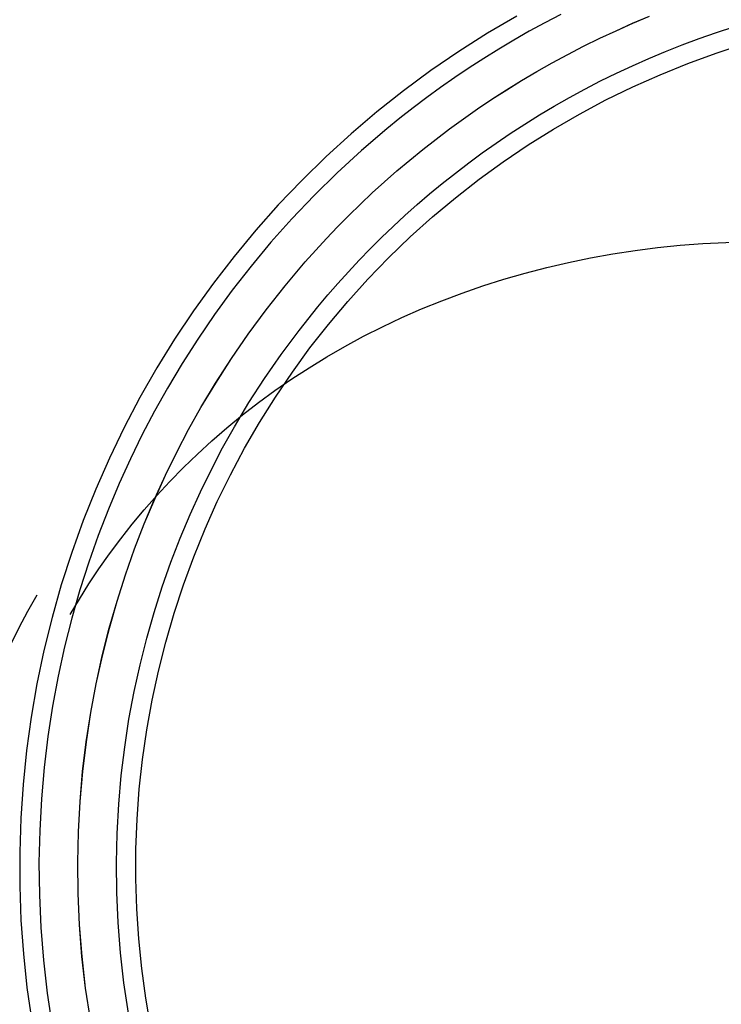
# Model space of a CAD drawing. Header units: millimetres. Extents: x -325 to 325, y -295 to 295.
# Tile 4 of 256: x -213 to -141, y -208 to -106. Entities that reach past the tile are written whole.
import ezdxf

# ---------------------------------------------------------------- set-up
doc = ezdxf.new("R2010")
doc.units = ezdxf.units.MM
doc.layers.add('Default', color=18, linetype='Continuous', true_color=0x000000)

msp = doc.modelspace()

# ---------------------------------------------------------------- linework, layer by layer
at = {"layer": 'Default', "extrusion": (-0.25, -0.433013, 0.866025)}
for points in [[(100, -100.68), (99.94, -97.23), (99.76, -93.79), (99.46, -90.35), (99.04, -86.92), (98.51, -83.51), (97.86, -80.12), (97.09, -76.75), (96.21, -73.42), (95.21, -70.11), (94.1, -66.84), (92.87, -63.62), (91.54, -60.43), (90.09, -57.3), (88.54, -54.21), (86.88, -51.18), (85.12, -48.21), (83.26, -45.31), (81.3, -42.47), (79.24, -39.69), (77.09, -36.99), (74.85, -34.37), (72.51, -31.83), (70.09, -29.37), (67.59, -26.99), (65.01, -24.7), (62.34, -22.5), (59.61, -20.4), (56.8, -18.39), (53.93, -16.47), (50.99, -14.66), (47.99, -12.95), (44.93, -11.35), (41.82, -9.85), (38.66, -8.46), (35.46, -7.18), (32.21, -6.01), (28.92, -4.96), (25.6, -4.02), (22.25, -3.19), (18.87, -2.48), (15.47, -1.89), (12.05, -1.41), (8.62, -1.06), (5.17, -0.82), (1.72, -0.7), (-1.73, -0.7), (-5.18, -0.82), (-8.62, -1.06), (-12.06, -1.41), (-15.48, -1.89), (-18.88, -2.48), (-22.26, -3.19), (-25.61, -4.02), (-28.93, -4.96), (-32.22, -6.01), (-35.47, -7.18), (-38.67, -8.46), (-41.83, -9.85), (-44.94, -11.35), (-48, -12.95), (-51, -14.66), (-53.94, -16.47), (-56.81, -18.39), (-59.62, -20.4), (-62.35, -22.5), (-65.02, -24.7), (-67.6, -26.99), (-70.1, -29.37), (-72.52, -31.83), (-74.86, -34.37), (-77.1, -36.99), (-79.25, -39.69), (-81.31, -42.47), (-83.27, -45.31), (-85.13, -48.21), (-86.89, -51.18), (-88.55, -54.21), (-90.1, -57.3), (-91.55, -60.43), (-92.88, -63.62), (-94.1, -66.84), (-95.22, -70.11), (-96.21, -73.42), (-97.1, -76.75), (-97.87, -80.12), (-98.52, -83.51), (-99.05, -86.92), (-99.47, -90.35), (-99.77, -93.79), (-99.95, -97.23), (-100, -100.68)], [(-96, -100.68), (-95.95, -97.37), (-95.78, -94.06), (-95.49, -90.76), (-95.09, -87.47), (-94.58, -84.2), (-93.95, -80.94), (-93.22, -77.71), (-92.37, -74.51), (-91.41, -71.33), (-90.34, -68.2), (-89.17, -65.1), (-87.88, -62.04), (-86.5, -59.03), (-85.01, -56.07), (-83.42, -53.16), (-81.73, -50.31), (-79.94, -47.52), (-78.06, -44.79), (-76.08, -42.13), (-74.02, -39.54), (-71.86, -37.02), (-69.62, -34.58), (-67.3, -32.22), (-64.9, -29.94), (-62.41, -27.74), (-59.86, -25.63), (-57.23, -23.61), (-54.54, -21.68), (-51.78, -19.84), (-48.96, -18.1), (-46.08, -16.46), (-43.14, -14.92), (-40.16, -13.49), (-37.12, -12.15), (-34.05, -10.92), (-30.93, -9.8), (-27.77, -8.79), (-24.58, -7.88), (-21.37, -7.09), (-18.12, -6.41), (-14.86, -5.84), (-11.58, -5.38), (-8.28, -5.04), (-4.97, -4.81), (-1.66, -4.7), (1.65, -4.7), (4.96, -4.81), (8.27, -5.04), (11.57, -5.38), (14.85, -5.84), (18.11, -6.41), (21.36, -7.09), (24.58, -7.88), (27.76, -8.79), (30.92, -9.8), (34.04, -10.92), (37.12, -12.15), (40.15, -13.49), (43.13, -14.92), (46.07, -16.46), (48.95, -18.1), (51.77, -19.84), (54.53, -21.68), (57.22, -23.61), (59.85, -25.63), (62.41, -27.74), (64.89, -29.94), (67.29, -32.22), (69.61, -34.58), (71.85, -37.02), (74.01, -39.54), (76.07, -42.13), (78.05, -44.79), (79.93, -47.52), (81.72, -50.31), (83.41, -53.16), (85, -56.07), (86.49, -59.03), (87.87, -62.04), (89.16, -65.1), (90.33, -68.2), (91.4, -71.33), (92.36, -74.51), (93.21, -77.71), (93.94, -80.94), (94.57, -84.2), (95.08, -87.47), (95.48, -90.76), (95.77, -94.06), (95.94, -97.37), (96, -100.68)], [(53.58, -95.91), (53.71, -97.76), (53.78, -99.62), (53.79, -101.48), (53.73, -103.33), (53.61, -105.18), (53.42, -107.03), (53.17, -108.87), (52.85, -110.7), (52.48, -112.52), (52.04, -114.33), (51.53, -116.11), (50.97, -117.88), (50.35, -119.63), (49.66, -121.36), (48.92, -123.06), (48.12, -124.74), (47.26, -126.38), (46.34, -128), (45.37, -129.58), (44.35, -131.13), (43.27, -132.64), (42.14, -134.12), (40.96, -135.55), (39.73, -136.95), (38.46, -138.3), (37.14, -139.6), (35.77, -140.86), (34.36, -142.07), (32.92, -143.23), (31.43, -144.35), (29.9, -145.4), (28.34, -146.41), (26.75, -147.36), (25.12, -148.26), (23.46, -149.1), (21.78, -149.88), (20.07, -150.6), (18.33, -151.26), (16.57, -151.86), (14.8, -152.41), (13, -152.89), (11.19, -153.3), (9.37, -153.66), (7.54, -153.95), (5.69, -154.18), (3.84, -154.34), (1.99, -154.45), (0.13, -154.48), (-1.72, -154.46), (-3.58, -154.36), (-5.43, -154.21), (-7.27, -153.99), (-9.11, -153.71), (-10.93, -153.36), (-12.75, -152.95), (-14.54, -152.48), (-16.32, -151.95), (-18.08, -151.35), (-19.82, -150.7), (-21.53, -149.99), (-23.22, -149.21), (-24.88, -148.38), (-26.52, -147.5), (-28.12, -146.55), (-29.68, -145.56), (-31.21, -144.5), (-32.71, -143.4), (-34.16, -142.25), (-35.58, -141.04), (-36.95, -139.79), (-38.28, -138.49), (-39.56, -137.15), (-40.79, -135.76), (-41.98, -134.33), (-43.12, -132.87), (-44.2, -131.36), (-45.23, -129.81), (-46.21, -128.24), (-47.14, -126.62), (-48, -124.98), (-48.81, -123.31), (-49.57, -121.61), (-50.26, -119.89), (-50.89, -118.14), (-51.46, -116.38), (-51.97, -114.59), (-52.42, -112.79), (-52.81, -110.97), (-53.13, -109.14), (-53.39, -107.3), (-53.59, -105.46)], [(-53.32, -105.43), (-53.17, -106.89), (-52.98, -108.36), (-52.74, -109.84), (-52.46, -111.34), (-52.13, -112.86), (-51.75, -114.38), (-51.32, -115.92), (-50.83, -117.46), (-50.3, -119.01), (-49.71, -120.55), (-49.06, -122.1), (-48.35, -123.65), (-47.59, -125.19), (-46.77, -126.72), (-45.89, -128.24), (-44.95, -129.75), (-43.95, -131.24), (-42.9, -132.7), (-41.78, -134.14), (-40.61, -135.56), (-39.38, -136.94), (-38.09, -138.29), (-37.43, -138.95), (-36.75, -139.6), (-36.06, -140.24), (-35.36, -140.87), (-34.64, -141.49), (-33.91, -142.1), (-33.17, -142.7), (-32.42, -143.28), (-31.65, -143.85), (-30.87, -144.41), (-30.08, -144.96), (-29.29, -145.49), (-28.48, -146.01), (-27.66, -146.51), (-26.83, -147), (-25.99, -147.48), (-25.14, -147.94), (-24.28, -148.39), (-23.42, -148.82), (-22.55, -149.23), (-21.67, -149.63), (-20.78, -150.01), (-19.89, -150.38), (-18.99, -150.73), (-18.09, -151.06), (-17.18, -151.38), (-16.26, -151.68), (-15.34, -151.96), (-14.42, -152.23), (-13.5, -152.48), (-12.57, -152.71), (-11.64, -152.93), (-10.7, -153.13), (-9.77, -153.31), (-8.84, -153.48), (-7.9, -153.62), (-6.96, -153.76), (-6.03, -153.87), (-5.09, -153.97), (-4.16, -154.05), (-2.3, -154.16), (-0.45, -154.21), (1.39, -154.19), (3.21, -154.11), (5.01, -153.97), (6.79, -153.78), (8.55, -153.52), (10.28, -153.21), (11.98, -152.85), (13.65, -152.44), (15.28, -151.98), (16.88, -151.48), (18.45, -150.93), (19.97, -150.34), (21.46, -149.72), (22.92, -149.05), (24.33, -148.36), (25.7, -147.64), (27.03, -146.88), (28.31, -146.11), (29.56, -145.3), (30.77, -144.48), (31.95, -143.63), (33.13, -142.72), (34.29, -141.78), (35.45, -140.78), (36.6, -139.74), (37.73, -138.65), (38.84, -137.5), (39.94, -136.32), (41.01, -135.08), (42.05, -133.79), (43.07, -132.46), (44.06, -131.07), (45.01, -129.64), (45.93, -128.17), (46.8, -126.64), (47.64, -125.08), (48.43, -123.47), (49.17, -121.82), (49.86, -120.14), (50.5, -118.41), (51.08, -116.65), (51.61, -114.87), (51.85, -113.96), (52.07, -113.05), (52.28, -112.13), (52.48, -111.2), (52.65, -110.27), (52.82, -109.34), (52.96, -108.4), (53.09, -107.45), (53.2, -106.5), (53.3, -105.55), (53.38, -104.6), (53.44, -103.64), (53.48, -102.68), (53.51, -101.72), (53.52, -100.75), (53.51, -99.79), (53.49, -98.82), (53.45, -97.86), (53.39, -96.9), (53.31, -95.93)], [(-53.05, -105.41), (-52.85, -107.24), (-52.6, -109.06), (-52.27, -110.87), (-51.89, -112.67), (-51.45, -114.45), (-50.94, -116.22), (-50.38, -117.97), (-49.75, -119.69), (-49.06, -121.4), (-48.32, -123.08), (-47.52, -124.74), (-46.66, -126.36), (-45.74, -127.96), (-44.78, -129.52), (-43.75, -131.05), (-42.68, -132.54), (-41.55, -133.99), (-40.38, -135.41), (-39.16, -136.78), (-37.89, -138.11), (-36.57, -139.4), (-35.22, -140.63), (-33.82, -141.83), (-32.38, -142.97), (-30.9, -144.06), (-29.38, -145.1), (-27.83, -146.09), (-26.25, -147.02), (-24.63, -147.9), (-22.99, -148.72), (-21.32, -149.49), (-19.62, -150.19), (-17.9, -150.84), (-16.16, -151.43), (-14.4, -151.96), (-12.62, -152.42), (-10.82, -152.83), (-9.02, -153.17), (-7.2, -153.45), (-5.38, -153.67), (-3.54, -153.82), (-1.71, -153.91), (0.13, -153.94), (1.97, -153.9), (3.8, -153.8), (5.64, -153.64), (7.46, -153.41), (9.28, -153.12), (11.08, -152.77), (12.87, -152.36), (14.65, -151.88), (16.41, -151.35), (18.14, -150.75), (19.86, -150.09), (21.56, -149.38), (23.22, -148.6), (24.86, -147.77), (26.47, -146.89), (28.05, -145.95), (29.6, -144.95), (31.11, -143.9), (32.58, -142.8), (34.02, -141.65), (35.41, -140.45), (36.76, -139.21), (38.07, -137.92), (39.33, -136.58), (40.55, -135.2), (41.71, -133.78), (42.83, -132.32), (43.9, -130.82), (44.91, -129.29), (45.87, -127.72), (46.78, -126.12), (47.63, -124.49), (48.42, -122.83), (49.16, -121.15), (49.84, -119.44), (50.45, -117.71), (51.01, -115.96), (51.51, -114.19), (51.94, -112.4), (52.32, -110.6), (52.63, -108.79), (52.88, -106.97), (53.06, -105.14), (53.18, -103.31), (53.24, -101.47), (53.24, -99.63), (53.17, -97.79), (53.04, -95.96)], [(-100, -100.68), (-99.95, -104.14), (-99.77, -107.58), (-99.47, -111.02), (-99.05, -114.45), (-98.52, -117.86), (-97.87, -121.25), (-97.1, -124.62), (-96.21, -127.95), (-95.22, -131.26), (-94.1, -134.53), (-92.88, -137.75), (-91.55, -140.94), (-90.1, -144.07), (-88.55, -147.16), (-86.89, -150.18), (-85.13, -153.15), (-83.27, -156.06), (-81.31, -158.9), (-79.25, -161.67), (-77.1, -164.37), (-74.86, -167), (-72.52, -169.54), (-70.1, -172), (-67.6, -174.38), (-65.02, -176.67), (-62.35, -178.87), (-59.62, -180.97), (-56.81, -182.98), (-53.94, -184.89), (-51, -186.71), (-48, -188.41), (-44.94, -190.02), (-41.83, -191.52), (-38.67, -192.91), (-35.47, -194.19), (-32.22, -195.35), (-28.93, -196.41), (-25.61, -197.35), (-22.26, -198.18), (-18.88, -198.89), (-15.48, -199.48), (-12.06, -199.96), (-8.62, -200.31), (-5.18, -200.55), (-1.73, -200.67), (1.72, -200.67), (5.17, -200.55), (8.62, -200.31), (12.05, -199.96), (15.47, -199.48), (18.87, -198.89), (22.25, -198.18), (25.6, -197.35), (28.92, -196.41), (32.21, -195.35), (35.46, -194.19), (38.66, -192.91), (41.82, -191.52), (44.93, -190.02), (47.99, -188.41), (50.99, -186.71), (53.93, -184.89), (56.8, -182.98), (59.61, -180.97), (62.34, -178.87), (65.01, -176.67), (67.59, -174.38), (70.09, -172), (72.51, -169.54), (74.85, -167), (77.09, -164.37), (79.24, -161.67), (81.3, -158.9), (83.26, -156.06), (85.12, -153.15), (86.88, -150.18), (88.54, -147.16), (90.09, -144.07), (91.54, -140.94), (92.87, -137.75), (94.1, -134.53), (95.21, -131.26), (96.21, -127.95), (97.09, -124.62), (97.86, -121.25), (98.51, -117.86), (99.04, -114.45), (99.46, -111.02), (99.76, -107.58), (99.94, -104.14), (100, -100.68)], [(96, -100.68), (95.94, -104), (95.77, -107.31), (95.48, -110.61), (95.08, -113.9), (94.57, -117.17), (93.94, -120.43), (93.21, -123.66), (92.36, -126.86), (91.4, -130.03), (90.33, -133.17), (89.16, -136.27), (87.87, -139.33), (86.49, -142.34), (85, -145.3), (83.41, -148.2), (81.72, -151.06), (79.93, -153.85), (78.05, -156.57), (76.07, -159.23), (74.01, -161.83), (71.85, -164.34), (69.61, -166.79), (67.29, -169.15), (64.89, -171.43), (62.41, -173.63), (59.85, -175.74), (57.22, -177.76), (54.53, -179.69), (51.77, -181.53), (48.95, -183.26), (46.07, -184.91), (43.13, -186.45), (40.15, -187.88), (37.12, -189.22), (34.04, -190.45), (30.92, -191.57), (27.76, -192.58), (24.58, -193.48), (21.36, -194.28), (18.11, -194.96), (14.85, -195.53), (11.57, -195.98), (8.27, -196.33), (4.96, -196.56), (1.65, -196.67), (-1.66, -196.67), (-4.97, -196.56), (-8.28, -196.33), (-11.58, -195.98), (-14.86, -195.53), (-18.12, -194.96), (-21.37, -194.28), (-24.58, -193.48), (-27.77, -192.58), (-30.93, -191.57), (-34.05, -190.45), (-37.12, -189.22), (-40.16, -187.88), (-43.14, -186.45), (-46.08, -184.91), (-48.96, -183.26), (-51.78, -181.53), (-54.54, -179.69), (-57.23, -177.76), (-59.86, -175.74), (-62.41, -173.63), (-64.9, -171.43), (-67.3, -169.15), (-69.62, -166.79), (-71.86, -164.34), (-74.02, -161.83), (-76.08, -159.23), (-78.06, -156.57), (-79.94, -153.85), (-81.73, -151.06), (-83.42, -148.2), (-85.01, -145.3), (-86.5, -142.34), (-87.88, -139.33), (-89.17, -136.27), (-90.34, -133.17), (-91.41, -130.03), (-92.37, -126.86), (-93.22, -123.66), (-93.95, -120.43), (-94.58, -117.17), (-95.09, -113.9), (-95.49, -110.61), (-95.78, -107.31), (-95.95, -104), (-96, -100.68)]]:
    msp.add_lwpolyline(points, dxfattribs=at)
at = {"layer": 'Default'}
for points in [[(-161.64, -106.03), (-164.67, -107.8), (-167.63, -109.68), (-170.52, -111.67), (-173.34, -113.75), (-176.09, -115.92), (-178.76, -118.2), (-181.35, -120.56), (-183.86, -123.01), (-186.28, -125.55), (-188.61, -128.17), (-190.85, -130.87), (-192.99, -133.64), (-195.04, -136.49), (-196.99, -139.41), (-198.83, -142.39), (-200.57, -145.44), (-202.2, -148.54), (-203.72, -151.7), (-205.14, -154.91), (-206.44, -158.16), (-207.62, -161.46), (-208.7, -164.8), (-209.65, -168.18), (-210.49, -171.58), (-211.21, -175.02), (-211.81, -178.47), (-212.28, -181.94), (-212.64, -185.43), (-212.88, -188.93), (-212.99, -192.44), (-212.99, -195.94), (-212.86, -199.45), (-212.61, -202.95), (-212.24, -206.43), (-211.74, -209.9)], [(-157.11, -105.86), (-158.75, -106.72), (-160.36, -107.6), (-161.95, -108.51), (-163.51, -109.44), (-165.05, -110.4), (-166.56, -111.38), (-168.05, -112.38), (-169.51, -113.4), (-170.94, -114.44), (-172.34, -115.5), (-173.72, -116.58), (-175.07, -117.68), (-177.69, -119.92), (-180.2, -122.22), (-182.59, -124.57), (-184.87, -126.97), (-187.04, -129.4), (-189.09, -131.87), (-191.04, -134.36), (-192.87, -136.88), (-194.6, -139.41), (-196.22, -141.95), (-197.74, -144.49), (-199.06, -146.85), (-200.33, -149.28), (-201.55, -151.78), (-202.72, -154.35), (-203.83, -156.99), (-204.88, -159.7), (-205.86, -162.48), (-206.77, -165.33), (-207.6, -168.24), (-208.35, -171.22), (-209.02, -174.25), (-209.59, -177.34), (-210.08, -180.48), (-210.47, -183.67), (-210.75, -186.91), (-210.93, -190.18), (-211, -193.49), (-210.96, -196.84), (-210.81, -200.21), (-210.54, -203.59), (-210.15, -207), (-209.63, -210.41)], [(-205.69, -209.74), (-206.18, -206.47), (-206.55, -203.21), (-206.82, -199.95), (-206.96, -196.72), (-207, -193.51), (-206.93, -190.34), (-206.76, -187.19), (-206.49, -184.09), (-206.11, -181.03), (-205.65, -178.01), (-205.1, -175.05), (-204.46, -172.14), (-203.73, -169.28), (-202.94, -166.49), (-202.06, -163.76), (-201.12, -161.09), (-200.12, -158.49), (-199.05, -155.95), (-197.93, -153.48), (-196.76, -151.08), (-195.54, -148.75), (-194.28, -146.49), (-192.76, -143.95), (-191.13, -141.42), (-189.39, -138.89), (-187.54, -136.38), (-185.58, -133.9), (-183.5, -131.44), (-181.31, -129.02), (-180.17, -127.82), (-179, -126.64), (-177.8, -125.46), (-176.57, -124.3), (-175.31, -123.16), (-174.02, -122.03), (-172.71, -120.92), (-171.36, -119.82), (-169.99, -118.74), (-168.58, -117.68), (-167.15, -116.64), (-165.7, -115.62), (-164.21, -114.62), (-162.7, -113.65), (-161.16, -112.7), (-159.59, -111.77), (-158, -110.87), (-156.38, -109.99), (-154.74, -109.15), (-153.07, -108.33), (-151.39, -107.54), (-149.68, -106.78), (-147.94, -106.05)], [(-205.69, -209.74), (-206.18, -206.47), (-206.56, -203.21), (-206.82, -199.95), (-206.97, -196.72), (-207, -193.51), (-206.93, -190.34), (-206.76, -187.19), (-206.49, -184.09), (-206.12, -181.03), (-205.65, -178.01), (-205.1, -175.05), (-204.46, -172.14), (-203.74, -169.28), (-202.94, -166.49), (-202.07, -163.76), (-201.13, -161.09), (-200.12, -158.49), (-199.06, -155.95), (-197.94, -153.48), (-196.76, -151.08), (-195.54, -148.75), (-194.28, -146.49), (-192.76, -143.95), (-191.13, -141.42), (-189.39, -138.89), (-187.54, -136.38), (-185.58, -133.9), (-183.5, -131.44), (-181.31, -129.02), (-180.17, -127.82), (-179, -126.63), (-177.8, -125.46), (-176.57, -124.3), (-175.31, -123.16), (-174.02, -122.03), (-172.71, -120.91), (-171.36, -119.82), (-169.99, -118.74), (-168.59, -117.68), (-167.16, -116.64), (-165.7, -115.62), (-164.21, -114.62), (-162.7, -113.65), (-161.16, -112.69), (-159.59, -111.77), (-158, -110.87), (-156.38, -109.99), (-154.74, -109.15), (-153.08, -108.33), (-151.39, -107.54), (-149.68, -106.78), (-147.94, -106.05)], [(-205.69, -209.74), (-206.18, -206.47), (-206.55, -203.21), (-206.81, -199.95), (-206.96, -196.72), (-207, -193.51), (-206.93, -190.34), (-206.76, -187.19), (-206.48, -184.09), (-206.11, -181.03), (-205.65, -178.01), (-205.09, -175.05), (-204.45, -172.14), (-203.73, -169.28), (-202.93, -166.49), (-202.06, -163.76), (-201.12, -161.09), (-200.12, -158.49), (-199.05, -155.95), (-197.93, -153.48), (-196.76, -151.08), (-195.54, -148.75), (-194.27, -146.49), (-192.75, -143.95), (-191.13, -141.42), (-189.39, -138.89), (-187.54, -136.38), (-185.58, -133.9), (-183.5, -131.44), (-181.31, -129.02), (-180.17, -127.82), (-179, -126.64), (-177.8, -125.46), (-176.57, -124.3), (-175.31, -123.16), (-174.02, -122.03), (-172.71, -120.92), (-171.36, -119.82), (-169.99, -118.74), (-168.58, -117.68), (-167.15, -116.64), (-165.69, -115.62), (-164.21, -114.62), (-162.69, -113.65), (-161.16, -112.7), (-159.59, -111.77), (-158, -110.87), (-156.38, -109.99), (-154.74, -109.15), (-153.07, -108.33), (-151.38, -107.54), (-149.67, -106.78), (-147.94, -106.05)], [(-205.69, -209.74), (-206.18, -206.47), (-206.56, -203.21), (-206.82, -199.95), (-206.96, -196.72), (-207, -193.51), (-206.93, -190.34), (-206.76, -187.19), (-206.49, -184.09), (-206.12, -181.03), (-205.65, -178.01), (-205.1, -175.05), (-204.46, -172.14), (-203.73, -169.28), (-202.94, -166.49), (-202.07, -163.76), (-201.13, -161.09), (-200.12, -158.49), (-199.06, -155.95), (-197.93, -153.48), (-196.76, -151.08), (-195.54, -148.75), (-194.28, -146.49), (-192.76, -143.95), (-191.13, -141.42), (-189.39, -138.89), (-187.54, -136.38), (-185.58, -133.9), (-183.5, -131.44), (-181.31, -129.02), (-180.17, -127.82), (-179, -126.63), (-177.8, -125.46), (-176.57, -124.3), (-175.31, -123.16), (-174.02, -122.03), (-172.71, -120.91), (-171.36, -119.82), (-169.99, -118.74), (-168.59, -117.68), (-167.15, -116.64), (-165.7, -115.62), (-164.21, -114.62), (-162.7, -113.65), (-161.16, -112.69), (-159.59, -111.77), (-158, -110.87), (-156.38, -109.99), (-154.74, -109.15), (-153.08, -108.33), (-151.39, -107.54), (-149.68, -106.78), (-147.94, -106.05)], [(-201.75, -209.08), (-202.22, -205.95), (-202.58, -202.82), (-202.83, -199.7), (-202.97, -196.61), (-203, -193.53), (-202.94, -190.49), (-202.77, -187.48), (-202.51, -184.5), (-202.15, -181.57), (-201.71, -178.68), (-201.18, -175.84), (-200.56, -173.06), (-199.87, -170.32), (-199.11, -167.65), (-198.27, -165.03), (-197.37, -162.47), (-196.41, -159.98), (-195.39, -157.55), (-194.32, -155.19), (-193.19, -152.89), (-192.03, -150.66), (-190.81, -148.49), (-189.31, -145.98), (-187.7, -143.48), (-185.98, -140.99), (-184.14, -138.52), (-182.19, -136.07), (-181.17, -134.85), (-180.12, -133.65), (-179.04, -132.45), (-177.93, -131.26), (-176.79, -130.09), (-175.63, -128.92), (-174.43, -127.77), (-173.2, -126.64), (-171.94, -125.52), (-170.65, -124.41), (-169.34, -123.32), (-167.99, -122.25), (-166.61, -121.2), (-165.21, -120.16), (-163.78, -119.15), (-162.32, -118.16), (-160.83, -117.2), (-159.31, -116.25), (-157.77, -115.34), (-156.2, -114.44), (-154.61, -113.58), (-152.99, -112.74), (-151.35, -111.93), (-149.68, -111.16), (-147.99, -110.41), (-146.28, -109.69), (-144.55, -109.01), (-142.79, -108.36), (-141.02, -107.74), (-139.23, -107.16)], [(-199.45, -210.58), (-199.97, -207.53), (-200.39, -204.46), (-200.7, -201.39), (-200.9, -198.3), (-201, -195.2), (-200.99, -192.11), (-200.87, -189.02), (-200.64, -185.93), (-200.31, -182.85), (-199.87, -179.79), (-199.32, -176.74), (-198.67, -173.72), (-197.91, -170.72), (-197.05, -167.74), (-196.08, -164.8), (-195.02, -161.9), (-193.85, -159.03), (-192.59, -156.21), (-191.22, -153.43), (-189.77, -150.7), (-188.21, -148.02), (-186.57, -145.4), (-184.83, -142.83), (-183.01, -140.33), (-181.1, -137.9), (-179.11, -135.53), (-177.04, -133.23), (-174.89, -131), (-172.66, -128.86), (-170.36, -126.79), (-167.98, -124.8), (-165.54, -122.89), (-163.04, -121.08), (-160.47, -119.35), (-157.85, -117.71), (-155.17, -116.16), (-152.44, -114.7), (-149.66, -113.35), (-146.83, -112.09), (-143.96, -110.92), (-141.05, -109.86), (-138.11, -108.9)]]:
    msp.add_lwpolyline(points, dxfattribs=at)
at = {"layer": 'Default', "extrusion": (0.25, 0.433013, 0.866025)}
for points in [[(96, 287.83), (95.98, 285.7), (95.91, 283.55), (95.79, 281.39), (95.62, 279.2), (95.39, 277.01), (95.12, 274.8), (94.79, 272.59), (94.4, 270.36), (93.96, 268.13), (93.46, 265.89), (92.91, 263.66), (92.3, 261.42), (91.63, 259.18), (90.9, 256.94), (90.11, 254.71), (89.26, 252.49), (88.36, 250.28), (87.39, 248.09), (86.36, 245.9), (85.28, 243.74), (84.14, 241.59), (82.93, 239.47), (81.67, 237.37), (80.36, 235.3), (78.98, 233.26), (77.55, 231.24), (76.07, 229.26), (74.53, 227.32), (72.95, 225.42), (71.31, 223.55), (69.62, 221.73), (67.89, 219.95), (66.11, 218.21), (64.28, 216.53), (62.42, 214.89), (60.51, 213.3), (58.57, 211.76), (56.59, 210.28), (54.58, 208.85), (52.54, 207.48), (50.46, 206.16), (48.37, 204.9), (46.24, 203.7), (44.1, 202.56), (41.93, 201.47), (39.75, 200.44), (37.55, 199.48), (35.34, 198.57), (33.12, 197.72), (30.89, 196.94), (28.66, 196.21), (26.42, 195.54), (24.18, 194.92), (21.94, 194.37), (19.7, 193.87), (17.47, 193.43), (15.25, 193.05), (13.03, 192.72), (10.83, 192.44), (8.63, 192.22), (6.45, 192.05), (4.28, 191.93), (2.14, 191.85), (0, 191.83), (-2.13, 191.85), (-4.28, 191.93), (-6.44, 192.05), (-8.62, 192.22), (-10.82, 192.44), (-13.02, 192.72), (-15.24, 193.05), (-17.46, 193.43), (-19.7, 193.87), (-21.93, 194.37), (-24.17, 194.92), (-26.41, 195.54), (-28.65, 196.21), (-30.88, 196.94), (-33.11, 197.72), (-35.33, 198.57), (-37.54, 199.48), (-39.74, 200.44), (-41.92, 201.47), (-44.09, 202.56), (-46.23, 203.7), (-48.36, 204.9), (-50.46, 206.16), (-52.53, 207.48), (-54.57, 208.85), (-56.58, 210.28), (-58.56, 211.76), (-60.5, 213.3), (-62.41, 214.89), (-64.27, 216.53), (-66.1, 218.21), (-67.88, 219.95), (-69.61, 221.73), (-71.3, 223.55), (-72.94, 225.42), (-74.53, 227.32), (-76.06, 229.26), (-77.54, 231.24), (-78.97, 233.26), (-80.35, 235.3), (-81.66, 237.37), (-82.92, 239.47), (-84.13, 241.59), (-85.27, 243.74), (-86.36, 245.9), (-87.38, 248.09), (-88.35, 250.28), (-89.26, 252.49), (-90.1, 254.71), (-90.89, 256.94), (-91.62, 259.18), (-92.29, 261.42), (-92.9, 263.66), (-93.46, 265.89), (-93.95, 268.13), (-94.39, 270.36), (-94.78, 272.59), (-95.11, 274.8), (-95.38, 277.01), (-95.61, 279.2), (-95.78, 281.39), (-95.9, 283.55), (-95.97, 285.7), (-96, 287.83)], [(100, 287.83), (99.98, 290.05), (99.91, 292.29), (99.78, 294.54), (99.6, 296.82), (99.37, 299.1), (99.08, 301.4), (98.74, 303.71), (98.34, 306.03), (97.88, 308.35), (97.36, 310.68), (96.78, 313.01), (96.14, 315.35), (95.45, 317.68), (94.69, 320.01), (93.87, 322.33), (92.98, 324.64), (92.04, 326.94), (91.03, 329.23), (89.96, 331.5), (88.83, 333.76), (87.64, 335.99), (86.39, 338.21), (85.08, 340.39), (83.7, 342.55), (82.27, 344.68), (80.79, 346.78), (79.24, 348.84), (77.64, 350.86), (75.99, 352.84), (74.28, 354.79), (72.52, 356.69), (70.72, 358.54), (68.86, 360.35), (66.96, 362.11), (65.02, 363.81), (63.03, 365.47), (61.01, 367.07), (58.95, 368.61), (56.85, 370.1), (54.73, 371.53), (52.57, 372.9), (50.38, 374.21), (48.17, 375.47), (45.93, 376.66), (43.68, 377.79), (41.41, 378.86), (39.12, 379.86), (36.81, 380.81), (34.5, 381.69), (32.18, 382.51), (29.85, 383.27), (27.52, 383.97), (25.19, 384.61), (22.86, 385.18), (20.53, 385.7), (18.2, 386.16), (15.88, 386.56), (13.57, 386.91), (11.28, 387.19), (8.99, 387.43), (6.72, 387.6), (4.46, 387.73), (2.22, 387.81), (0, 387.83), (-2.21, 387.81), (-4.45, 387.73), (-6.71, 387.6), (-8.98, 387.43), (-11.27, 387.19), (-13.56, 386.91), (-15.87, 386.56), (-18.19, 386.16), (-20.52, 385.7), (-22.85, 385.18), (-25.18, 384.61), (-27.51, 383.97), (-29.84, 383.27), (-32.17, 382.51), (-34.49, 381.69), (-36.8, 380.81), (-39.11, 379.86), (-41.4, 378.86), (-43.67, 377.79), (-45.92, 376.66), (-48.16, 375.47), (-50.37, 374.21), (-52.56, 372.9), (-54.72, 371.53), (-56.84, 370.1), (-58.94, 368.61), (-61, 367.07), (-63.03, 365.47), (-65.01, 363.81), (-66.95, 362.11), (-68.85, 360.35), (-70.71, 358.54), (-72.51, 356.69), (-74.27, 354.79), (-75.98, 352.84), (-77.63, 350.86), (-79.23, 348.84), (-80.78, 346.78), (-82.26, 344.68), (-83.69, 342.55), (-85.07, 340.39), (-86.38, 338.21), (-87.63, 335.99), (-88.82, 333.76), (-89.95, 331.5), (-91.02, 329.23), (-92.03, 326.94), (-92.97, 324.64), (-93.86, 322.33), (-94.68, 320.01), (-95.44, 317.68), (-96.14, 315.35), (-96.77, 313.01), (-97.35, 310.68), (-97.87, 308.35), (-98.33, 306.03), (-98.73, 303.71), (-99.07, 301.4), (-99.36, 299.1), (-99.59, 296.82), (-99.77, 294.54), (-99.9, 292.29), (-99.97, 290.05), (-100, 287.83)]]:
    msp.add_lwpolyline(points, dxfattribs=at)
at = {"layer": 'Default', "extrusion": (0.866025, -0.5, -2.04639e-16)}
msp.add_lwpolyline([(-310.91, 137.15), (-311.8, 138.72), (-312.66, 140.3), (-313.49, 141.9), (-314.29, 143.52), (-315.06, 145.15), (-315.8, 146.79), (-316.51, 148.44), (-317.19, 150.1), (-317.84, 151.77), (-318.46, 153.45), (-319.05, 155.14), (-319.61, 156.84), (-320.13, 158.54), (-320.62, 160.25), (-321.09, 161.96), (-321.52, 163.68), (-321.92, 165.4), (-322.28, 167.12), (-322.62, 168.84), (-322.92, 170.56), (-323.44, 174.01), (-323.84, 177.44), (-324.11, 180.87), (-324.27, 184.27), (-324.31, 187.65), (-324.24, 190.99), (-324.05, 194.3), (-323.76, 197.57), (-323.37, 200.79), (-322.88, 203.97), (-322.3, 207.09), (-321.63, 210.15), (-320.87, 213.15), (-320.03, 216.09), (-319.11, 218.97), (-318.12, 221.78), (-317.06, 224.52), (-315.94, 227.19), (-314.76, 229.79), (-313.53, 232.31), (-312.24, 234.77), (-310.91, 237.15), (-309.52, 239.49), (-308.03, 241.83), (-306.46, 244.16), (-304.8, 246.48), (-303.05, 248.79), (-301.21, 251.07), (-299.27, 253.34), (-297.24, 255.57), (-295.11, 257.77), (-292.89, 259.92), (-290.57, 262.04), (-288.16, 264.11), (-285.66, 266.12), (-283.06, 268.07), (-280.38, 269.95), (-277.6, 271.76), (-274.74, 273.5), (-271.8, 275.15), (-268.77, 276.72), (-265.67, 278.19), (-262.5, 279.57), (-259.26, 280.84), (-257.61, 281.44), (-255.95, 282.01), (-254.28, 282.55), (-252.59, 283.06), (-250.89, 283.55), (-249.17, 284.01), (-247.45, 284.43), (-245.71, 284.83), (-243.96, 285.2), (-242.21, 285.53), (-240.44, 285.84), (-238.67, 286.11), (-236.89, 286.35), (-235.1, 286.56), (-233.31, 286.74), (-231.52, 286.89), (-229.72, 287), (-227.92, 287.08), (-226.11, 287.13), (-224.31, 287.15), (-222.51, 287.13), (-220.7, 287.08), (-218.9, 287), (-217.1, 286.89), (-215.31, 286.74), (-213.52, 286.56), (-211.73, 286.35), (-209.95, 286.11), (-208.18, 285.84), (-206.41, 285.53), (-204.66, 285.2), (-202.91, 284.83), (-201.17, 284.43), (-199.45, 284.01), (-197.73, 283.55), (-196.03, 283.06), (-194.34, 282.55), (-192.67, 282.01), (-191.01, 281.44), (-189.36, 280.84), (-186.12, 279.57), (-182.95, 278.19), (-179.85, 276.72), (-176.82, 275.15), (-173.88, 273.5), (-171.02, 271.76), (-168.24, 269.95), (-165.55, 268.07), (-162.96, 266.12), (-160.45, 264.11), (-158.04, 262.04), (-155.73, 259.92), (-153.51, 257.77), (-151.38, 255.57), (-149.35, 253.34), (-147.41, 251.07), (-145.57, 248.79), (-143.82, 246.48), (-142.16, 244.16), (-140.58, 241.83), (-139.1, 239.49), (-137.71, 237.15)], dxfattribs=at)
at = {"layer": 'Default', "extrusion": (0.866025, -0.5, -1.97375e-16)}
msp.add_lwpolyline([(-307.45, 139.15), (-308.73, 141.43), (-309.96, 143.79), (-311.14, 146.21), (-312.28, 148.71), (-313.35, 151.27), (-314.37, 153.9), (-315.32, 156.6), (-316.2, 159.36), (-317.01, 162.18), (-317.73, 165.06), (-318.38, 168), (-318.94, 171), (-319.41, 174.05), (-319.79, 177.14), (-320.06, 180.28), (-320.24, 183.45), (-320.31, 186.67), (-320.27, 189.91), (-320.12, 193.17), (-319.86, 196.46), (-319.48, 199.76), (-318.98, 203.07), (-318.69, 204.72), (-318.36, 206.37), (-318.01, 208.03), (-317.63, 209.68), (-317.21, 211.32), (-316.77, 212.97), (-316.3, 214.61), (-315.79, 216.24), (-315.26, 217.87), (-314.7, 219.49), (-314.1, 221.11), (-313.48, 222.71), (-312.83, 224.31), (-312.14, 225.89), (-311.43, 227.47), (-310.69, 229.03), (-309.92, 230.58), (-309.12, 232.12), (-308.3, 233.64), (-307.45, 235.15), (-306.57, 236.64), (-305.66, 238.11), (-304.73, 239.57), (-303.77, 241.01), (-302.79, 242.44), (-301.78, 243.84), (-300.75, 245.22), (-299.69, 246.59), (-298.62, 247.93), (-297.51, 249.25), (-296.39, 250.55), (-295.25, 251.83), (-294.09, 253.08), (-292.9, 254.31), (-291.7, 255.52), (-290.48, 256.7), (-289.24, 257.85), (-287.99, 258.99), (-286.72, 260.09), (-285.43, 261.17), (-282.82, 263.26), (-280.15, 265.24), (-277.43, 267.11), (-274.68, 268.87), (-271.89, 270.52), (-269.08, 272.07), (-266.24, 273.51), (-263.38, 274.84), (-260.51, 276.06), (-257.64, 277.17), (-254.77, 278.19), (-251.9, 279.1), (-249.04, 279.91), (-246.19, 280.62), (-243.36, 281.24), (-240.55, 281.76), (-237.76, 282.2), (-235, 282.55), (-232.28, 282.82), (-229.58, 283), (-226.93, 283.11), (-224.31, 283.15), (-221.69, 283.11), (-219.03, 283), (-216.34, 282.82), (-213.61, 282.55), (-210.86, 282.2), (-208.07, 281.76), (-205.26, 281.24), (-202.43, 280.62), (-199.58, 279.91), (-196.72, 279.1), (-193.85, 278.19), (-190.98, 277.17), (-188.1, 276.06), (-185.24, 274.84), (-182.38, 273.51), (-179.54, 272.07), (-176.73, 270.52), (-173.94, 268.87), (-171.18, 267.11), (-168.47, 265.24), (-165.8, 263.26), (-163.19, 261.17), (-161.9, 260.09), (-160.63, 258.99), (-159.38, 257.85), (-158.14, 256.7), (-156.92, 255.52), (-155.72, 254.31), (-154.53, 253.08), (-153.37, 251.83), (-152.23, 250.55), (-151.1, 249.25), (-150, 247.93), (-148.92, 246.59), (-147.87, 245.22), (-146.84, 243.84), (-145.83, 242.44), (-144.85, 241.01), (-143.89, 239.57), (-142.96, 238.11), (-142.05, 236.64), (-141.17, 235.15)], dxfattribs=at)
at = {"layer": 'Default', "extrusion": (0.5, 0.866025, 1.7969e-15)}
msp.add_lwpolyline([(101, 235), (101, 235.14), (101, 235.27), (100.99, 235.41), (100.98, 235.55), (100.96, 235.69), (100.95, 235.83), (100.93, 235.97), (100.9, 236.11), (100.87, 236.25), (100.84, 236.4), (100.8, 236.54), (100.76, 236.68), (100.72, 236.82), (100.67, 236.96), (100.62, 237.1), (100.57, 237.24), (100.51, 237.38), (100.45, 237.52), (100.38, 237.66), (100.31, 237.79), (100.24, 237.93), (100.16, 238.06), (100.08, 238.19), (100, 238.32), (99.91, 238.45), (99.82, 238.58), (99.73, 238.7), (99.63, 238.82), (99.53, 238.94), (99.43, 239.06), (99.32, 239.17), (99.21, 239.28), (99.1, 239.39), (98.98, 239.49), (98.87, 239.59), (98.75, 239.69), (98.62, 239.78), (98.5, 239.88), (98.37, 239.96), (98.25, 240.05), (98.12, 240.13), (97.99, 240.21), (97.85, 240.28), (97.72, 240.35), (97.59, 240.42), (97.45, 240.48), (97.31, 240.54), (97.18, 240.59), (97.04, 240.64), (96.9, 240.69), (96.76, 240.74), (96.63, 240.78), (96.49, 240.81), (96.35, 240.85), (96.21, 240.88), (96.07, 240.9), (95.94, 240.93), (95.8, 240.95), (95.66, 240.96), (95.53, 240.98), (95.4, 240.99), (95.26, 240.99), (95.13, 241), (95, 241), (94.87, 241), (94.74, 240.99), (94.61, 240.99), (94.47, 240.98), (94.34, 240.96), (94.2, 240.95), (94.07, 240.93), (93.93, 240.9), (93.79, 240.88), (93.65, 240.85), (93.52, 240.81), (93.38, 240.78), (93.24, 240.73), (93.1, 240.69), (92.96, 240.64), (92.83, 240.59), (92.69, 240.54), (92.55, 240.48), (92.42, 240.41), (92.28, 240.35), (92.15, 240.28), (92.02, 240.2), (91.89, 240.13), (91.76, 240.05), (91.63, 239.96), (91.51, 239.87), (91.38, 239.78), (91.26, 239.69), (91.14, 239.59), (91.02, 239.49), (90.91, 239.38), (90.8, 239.28), (90.69, 239.17), (90.58, 239.05), (90.48, 238.94), (90.38, 238.82), (90.28, 238.7), (90.19, 238.57), (90.1, 238.45), (90.01, 238.32), (89.92, 238.19), (89.84, 238.06), (89.77, 237.93), (89.69, 237.79), (89.62, 237.66), (89.56, 237.52), (89.5, 237.38), (89.44, 237.24), (89.38, 237.1), (89.33, 236.96), (89.29, 236.82), (89.24, 236.68), (89.2, 236.54), (89.17, 236.39), (89.14, 236.25), (89.11, 236.11), (89.08, 235.97), (89.06, 235.83), (89.04, 235.69), (89.03, 235.55), (89.02, 235.41), (89.01, 235.27), (89.01, 235.14), (89, 235)], dxfattribs=at)
at = {"layer": 'Default', "extrusion": (0.5, 0.866025, -6.63863e-15)}
msp.add_lwpolyline([(89, 235), (89.01, 234.86), (89.01, 234.73), (89.02, 234.59), (89.03, 234.45), (89.04, 234.31), (89.06, 234.17), (89.08, 234.03), (89.11, 233.89), (89.14, 233.75), (89.17, 233.6), (89.2, 233.46), (89.24, 233.32), (89.29, 233.18), (89.33, 233.04), (89.38, 232.9), (89.44, 232.76), (89.5, 232.62), (89.56, 232.48), (89.63, 232.34), (89.69, 232.21), (89.77, 232.07), (89.84, 231.94), (89.92, 231.81), (90.01, 231.68), (90.1, 231.55), (90.19, 231.42), (90.28, 231.3), (90.38, 231.18), (90.48, 231.06), (90.58, 230.95), (90.69, 230.83), (90.8, 230.72), (90.91, 230.61), (91.02, 230.51), (91.14, 230.41), (91.26, 230.31), (91.38, 230.22), (91.51, 230.13), (91.63, 230.04), (91.76, 229.95), (91.89, 229.87), (92.02, 229.8), (92.15, 229.72), (92.29, 229.65), (92.42, 229.59), (92.56, 229.52), (92.69, 229.46), (92.83, 229.41), (92.97, 229.36), (93.1, 229.31), (93.24, 229.26), (93.38, 229.22), (93.52, 229.19), (93.66, 229.15), (93.79, 229.12), (93.93, 229.1), (94.07, 229.07), (94.2, 229.05), (94.34, 229.04), (94.47, 229.02), (94.61, 229.01), (94.74, 229.01), (94.87, 229), (95, 229), (95.13, 229), (95.27, 229.01), (95.4, 229.01), (95.53, 229.02), (95.67, 229.04), (95.8, 229.05), (95.94, 229.07), (96.08, 229.1), (96.21, 229.12), (96.35, 229.15), (96.49, 229.19), (96.63, 229.22), (96.77, 229.26), (96.9, 229.31), (97.04, 229.36), (97.18, 229.41), (97.32, 229.46), (97.45, 229.52), (97.59, 229.58), (97.72, 229.65), (97.86, 229.72), (97.99, 229.79), (98.12, 229.87), (98.25, 229.95), (98.38, 230.04), (98.5, 230.12), (98.63, 230.22), (98.75, 230.31), (98.87, 230.41), (98.98, 230.51), (99.1, 230.61), (99.21, 230.72), (99.32, 230.83), (99.43, 230.94), (99.53, 231.06), (99.63, 231.18), (99.73, 231.3), (99.82, 231.42), (99.91, 231.55), (100, 231.68), (100.08, 231.81), (100.16, 231.94), (100.24, 232.07), (100.31, 232.21), (100.38, 232.34), (100.45, 232.48), (100.51, 232.62), (100.57, 232.76), (100.62, 232.9), (100.67, 233.04), (100.72, 233.18), (100.76, 233.32), (100.8, 233.46), (100.84, 233.6), (100.87, 233.75), (100.9, 233.89), (100.93, 234.03), (100.95, 234.17), (100.96, 234.31), (100.98, 234.45), (100.99, 234.59), (101, 234.73), (101, 234.86), (101, 235)], dxfattribs=at)
at = {"layer": 'Default', "extrusion": (0.5, 0.866025, 4.59908e-15)}
msp.add_lwpolyline([(100, 187.15), (99.98, 184.93), (99.91, 182.69), (99.78, 180.43), (99.6, 178.16), (99.37, 175.88), (99.08, 173.58), (98.74, 171.27), (98.34, 168.95), (97.88, 166.63), (97.36, 164.3), (96.78, 161.96), (96.14, 159.63), (95.45, 157.3), (94.69, 154.97), (93.87, 152.65), (92.98, 150.34), (92.04, 148.03), (91.03, 145.75), (89.96, 143.47), (88.83, 141.22), (87.64, 138.98), (86.39, 136.77), (85.08, 134.58), (83.7, 132.43), (82.27, 130.3), (80.79, 128.2), (79.24, 126.14), (77.64, 124.12), (75.99, 122.13), (74.28, 120.19), (72.52, 118.29), (70.72, 116.44), (68.86, 114.63), (66.96, 112.87), (65.02, 111.17), (63.03, 109.51), (61.01, 107.91), (58.95, 106.37), (56.85, 104.88), (54.73, 103.45), (52.57, 102.07), (50.38, 100.76), (48.17, 99.51), (45.93, 98.32), (43.68, 97.19), (41.41, 96.12), (39.12, 95.11), (36.81, 94.17), (34.5, 93.28), (32.18, 92.46), (29.85, 91.7), (27.52, 91.01), (25.19, 90.37), (22.86, 89.79), (20.53, 89.27), (18.2, 88.82), (15.88, 88.42), (13.57, 88.07), (11.28, 87.78), (8.99, 87.55), (6.72, 87.37), (4.46, 87.25), (2.22, 87.17), (0, 87.15), (-2.21, 87.17), (-4.45, 87.25), (-6.71, 87.37), (-8.98, 87.55), (-11.27, 87.78), (-13.56, 88.07), (-15.87, 88.42), (-18.19, 88.82), (-20.52, 89.27), (-22.85, 89.79), (-25.18, 90.37), (-27.51, 91.01), (-29.84, 91.7), (-32.17, 92.46), (-34.49, 93.28), (-36.8, 94.17), (-39.11, 95.11), (-41.4, 96.12), (-43.67, 97.19), (-45.92, 98.32), (-48.16, 99.51), (-50.37, 100.76), (-52.56, 102.07), (-54.72, 103.45), (-56.84, 104.88), (-58.94, 106.37), (-61, 107.91), (-63.03, 109.51), (-65.01, 111.17), (-66.95, 112.87), (-68.85, 114.63), (-70.71, 116.44), (-72.51, 118.29), (-74.27, 120.19), (-75.98, 122.13), (-77.63, 124.12), (-79.23, 126.14), (-80.78, 128.2), (-82.26, 130.3), (-83.69, 132.43), (-85.07, 134.58), (-86.38, 136.77), (-87.63, 138.98), (-88.82, 141.22), (-89.95, 143.47), (-91.02, 145.75), (-92.03, 148.03), (-92.97, 150.34), (-93.86, 152.65), (-94.68, 154.97), (-95.44, 157.3), (-96.14, 159.63), (-96.77, 161.96), (-97.35, 164.3), (-97.87, 166.63), (-98.33, 168.95), (-98.73, 171.27), (-99.07, 173.58), (-99.36, 175.88), (-99.59, 178.16), (-99.77, 180.43), (-99.9, 182.69), (-99.97, 184.93), (-100, 187.15)], dxfattribs=at)
at = {"layer": 'Default', "extrusion": (0.5, 0.866025, 5.10993e-15)}
msp.add_lwpolyline([(99, 235), (99, 235.09), (99, 235.18), (99, 235.27), (98.99, 235.37), (98.98, 235.46), (98.97, 235.55), (98.95, 235.65), (98.94, 235.74), (98.92, 235.84), (98.89, 235.93), (98.87, 236.02), (98.84, 236.12), (98.82, 236.21), (98.78, 236.31), (98.75, 236.4), (98.71, 236.5), (98.68, 236.59), (98.63, 236.68), (98.59, 236.77), (98.54, 236.86), (98.5, 236.95), (98.44, 237.04), (98.39, 237.13), (98.34, 237.22), (98.28, 237.3), (98.22, 237.38), (98.15, 237.47), (98.09, 237.55), (98.02, 237.63), (97.95, 237.7), (97.88, 237.78), (97.81, 237.85), (97.73, 237.92), (97.66, 237.99), (97.58, 238.06), (97.5, 238.13), (97.42, 238.19), (97.34, 238.25), (97.25, 238.31), (97.17, 238.37), (97.08, 238.42), (96.99, 238.47), (96.9, 238.52), (96.82, 238.57), (96.73, 238.61), (96.64, 238.65), (96.54, 238.69), (96.45, 238.73), (96.36, 238.76), (96.27, 238.79), (96.18, 238.82), (96.09, 238.85), (95.99, 238.88), (95.9, 238.9), (95.81, 238.92), (95.72, 238.94), (95.63, 238.95), (95.54, 238.96), (95.44, 238.98), (95.35, 238.98), (95.27, 238.99), (95.18, 239), (95.09, 239), (95, 239), (94.92, 239), (94.83, 239), (94.74, 238.99), (94.65, 238.98), (94.56, 238.98), (94.47, 238.96), (94.38, 238.95), (94.29, 238.94), (94.2, 238.92), (94.1, 238.9), (94.01, 238.87), (93.92, 238.85), (93.83, 238.82), (93.74, 238.79), (93.64, 238.76), (93.55, 238.73), (93.46, 238.69), (93.37, 238.65), (93.28, 238.61), (93.19, 238.57), (93.1, 238.52), (93.01, 238.47), (92.93, 238.42), (92.84, 238.36), (92.76, 238.31), (92.67, 238.25), (92.59, 238.19), (92.51, 238.13), (92.43, 238.06), (92.35, 237.99), (92.27, 237.92), (92.2, 237.85), (92.13, 237.78), (92.06, 237.7), (91.99, 237.62), (91.92, 237.55), (91.85, 237.47), (91.79, 237.38), (91.73, 237.3), (91.67, 237.21), (91.62, 237.13), (91.56, 237.04), (91.51, 236.95), (91.46, 236.86), (91.42, 236.77), (91.37, 236.68), (91.33, 236.59), (91.29, 236.49), (91.26, 236.4), (91.22, 236.31), (91.19, 236.21), (91.16, 236.12), (91.14, 236.02), (91.11, 235.93), (91.09, 235.84), (91.07, 235.74), (91.06, 235.65), (91.04, 235.55), (91.03, 235.46), (91.02, 235.37), (91.01, 235.27), (91.01, 235.18), (91.01, 235.09), (91, 235)], dxfattribs=at)
at = {"layer": 'Default', "extrusion": (0.5, 0.866025, -3.34396e-14)}
msp.add_lwpolyline([(91, 235), (91.01, 234.91), (91.01, 234.82), (91.01, 234.73), (91.02, 234.63), (91.03, 234.54), (91.04, 234.45), (91.06, 234.35), (91.07, 234.26), (91.09, 234.16), (91.11, 234.07), (91.14, 233.98), (91.16, 233.88), (91.19, 233.79), (91.22, 233.69), (91.26, 233.6), (91.29, 233.51), (91.33, 233.41), (91.37, 233.32), (91.42, 233.23), (91.46, 233.14), (91.51, 233.05), (91.56, 232.96), (91.62, 232.87), (91.67, 232.79), (91.73, 232.7), (91.79, 232.62), (91.86, 232.53), (91.92, 232.45), (91.99, 232.37), (92.06, 232.3), (92.13, 232.22), (92.2, 232.15), (92.27, 232.08), (92.35, 232.01), (92.43, 231.94), (92.51, 231.87), (92.59, 231.81), (92.67, 231.75), (92.76, 231.69), (92.84, 231.64), (92.93, 231.58), (93.01, 231.53), (93.1, 231.48), (93.19, 231.43), (93.28, 231.39), (93.37, 231.35), (93.46, 231.31), (93.55, 231.27), (93.65, 231.24), (93.74, 231.21), (93.83, 231.18), (93.92, 231.15), (94.01, 231.12), (94.11, 231.1), (94.2, 231.08), (94.29, 231.06), (94.38, 231.05), (94.47, 231.04), (94.56, 231.02), (94.65, 231.02), (94.74, 231.01), (94.83, 231), (94.92, 231), (95, 231), (95.09, 231), (95.18, 231), (95.27, 231.01), (95.36, 231.02), (95.45, 231.02), (95.54, 231.04), (95.63, 231.05), (95.72, 231.06), (95.81, 231.08), (95.9, 231.1), (95.99, 231.12), (96.09, 231.15), (96.18, 231.18), (96.27, 231.21), (96.36, 231.24), (96.45, 231.27), (96.55, 231.31), (96.64, 231.35), (96.73, 231.39), (96.82, 231.43), (96.91, 231.48), (96.99, 231.53), (97.08, 231.58), (97.17, 231.63), (97.25, 231.69), (97.34, 231.75), (97.42, 231.81), (97.5, 231.87), (97.58, 231.94), (97.66, 232.01), (97.73, 232.08), (97.81, 232.15), (97.88, 232.22), (97.95, 232.3), (98.02, 232.37), (98.09, 232.45), (98.15, 232.53), (98.22, 232.62), (98.28, 232.7), (98.34, 232.78), (98.39, 232.87), (98.44, 232.96), (98.5, 233.05), (98.54, 233.14), (98.59, 233.23), (98.63, 233.32), (98.68, 233.41), (98.71, 233.5), (98.75, 233.6), (98.78, 233.69), (98.82, 233.79), (98.84, 233.88), (98.87, 233.98), (98.89, 234.07), (98.92, 234.16), (98.94, 234.26), (98.95, 234.35), (98.97, 234.45), (98.98, 234.54), (98.99, 234.63), (99, 234.73), (99, 234.82), (99, 234.91), (99, 235)], dxfattribs=at)
at = {"layer": 'Default', "extrusion": (0.5, 0.866025, 5.38955e-15)}
msp.add_lwpolyline([(96, 187.15), (95.98, 189.28), (95.91, 191.43), (95.79, 193.59), (95.62, 195.77), (95.39, 197.97), (95.12, 200.17), (94.79, 202.39), (94.4, 204.61), (93.96, 206.85), (93.46, 209.08), (92.91, 211.32), (92.3, 213.56), (91.63, 215.8), (90.9, 218.03), (90.11, 220.26), (89.26, 222.48), (88.36, 224.69), (87.39, 226.89), (86.36, 229.07), (85.28, 231.24), (84.14, 233.38), (82.93, 235.51), (81.67, 237.61), (80.36, 239.68), (78.98, 241.72), (77.55, 243.73), (76.07, 245.71), (74.53, 247.66), (72.95, 249.56), (71.31, 251.43), (69.62, 253.25), (67.89, 255.03), (66.11, 256.76), (64.28, 258.45), (62.42, 260.09), (60.51, 261.68), (58.57, 263.21), (56.59, 264.7), (54.58, 266.12), (52.54, 267.5), (50.46, 268.82), (48.37, 270.08), (46.24, 271.28), (44.1, 272.42), (41.93, 273.51), (39.75, 274.53), (37.55, 275.5), (35.34, 276.41), (33.12, 277.25), (30.89, 278.04), (28.66, 278.77), (26.42, 279.44), (24.18, 280.05), (21.94, 280.61), (19.7, 281.1), (17.47, 281.54), (15.25, 281.93), (13.03, 282.26), (10.83, 282.53), (8.63, 282.76), (6.45, 282.93), (4.28, 283.05), (2.14, 283.12), (0, 283.15), (-2.13, 283.12), (-4.28, 283.05), (-6.44, 282.93), (-8.62, 282.76), (-10.82, 282.53), (-13.02, 282.26), (-15.24, 281.93), (-17.46, 281.54), (-19.7, 281.1), (-21.93, 280.61), (-24.17, 280.05), (-26.41, 279.44), (-28.65, 278.77), (-30.88, 278.04), (-33.11, 277.25), (-35.33, 276.41), (-37.54, 275.5), (-39.74, 274.53), (-41.92, 273.51), (-44.09, 272.42), (-46.23, 271.28), (-48.36, 270.08), (-50.46, 268.82), (-52.53, 267.5), (-54.57, 266.12), (-56.58, 264.7), (-58.56, 263.21), (-60.5, 261.68), (-62.41, 260.09), (-64.27, 258.45), (-66.1, 256.76), (-67.88, 255.03), (-69.61, 253.25), (-71.3, 251.43), (-72.94, 249.56), (-74.53, 247.66), (-76.06, 245.71), (-77.54, 243.73), (-78.97, 241.72), (-80.35, 239.68), (-81.66, 237.61), (-82.92, 235.51), (-84.13, 233.38), (-85.27, 231.24), (-86.36, 229.07), (-87.38, 226.89), (-88.35, 224.69), (-89.26, 222.48), (-90.1, 220.26), (-90.89, 218.03), (-91.62, 215.8), (-92.29, 213.56), (-92.9, 211.32), (-93.46, 209.08), (-93.95, 206.85), (-94.39, 204.61), (-94.78, 202.39), (-95.11, 200.17), (-95.38, 197.97), (-95.61, 195.77), (-95.78, 193.59), (-95.9, 191.43), (-95.97, 189.28), (-96, 187.15)], dxfattribs=at)
at = {"layer": 'Default', "extrusion": (0.866025, -0.5, -1.33007e-15)}
msp.add_lwpolyline([(-217, 87.41), (-218.86, 87.3), (-220.69, 87.21), (-222.51, 87.16), (-224.31, 87.15), (-227.04, 87.18), (-229.8, 87.3), (-232.61, 87.49), (-235.45, 87.77), (-238.32, 88.13), (-241.22, 88.59), (-244.15, 89.13), (-247.1, 89.78), (-250.07, 90.52), (-253.05, 91.36), (-256.04, 92.31), (-259.03, 93.37), (-262.02, 94.53), (-265.01, 95.8), (-267.98, 97.19), (-270.94, 98.68), (-273.88, 100.29), (-276.78, 102.02), (-279.65, 103.85), (-282.47, 105.8), (-285.25, 107.86), (-287.98, 110.03), (-289.32, 111.16), (-290.64, 112.31), (-291.95, 113.49), (-293.24, 114.7), (-294.51, 115.93), (-295.76, 117.18), (-296.99, 118.47), (-298.21, 119.77), (-299.4, 121.1), (-300.57, 122.45), (-301.71, 123.83), (-302.83, 125.23), (-303.93, 126.65), (-305.01, 128.09), (-306.06, 129.55), (-307.08, 131.03), (-308.08, 132.54), (-309.05, 134.06), (-310, 135.59), (-310.91, 137.15)], dxfattribs=at)
at = {"layer": 'Default', "extrusion": (0.866025, -0.5, 9.03661e-16)}
msp.add_lwpolyline([(-216.97, 91.43), (-218.81, 91.3), (-220.65, 91.22), (-222.5, 91.16), (-224.34, 91.15), (-226.19, 91.16), (-228.04, 91.22), (-229.88, 91.31), (-231.72, 91.43), (-233.56, 91.59), (-235.39, 91.79), (-237.21, 92.02), (-239.03, 92.28), (-240.84, 92.58), (-242.64, 92.91), (-244.43, 93.28), (-246.21, 93.68), (-247.98, 94.11), (-249.74, 94.58), (-251.48, 95.07), (-253.21, 95.6), (-254.92, 96.16), (-256.62, 96.75), (-258.3, 97.36), (-259.96, 98.01), (-261.6, 98.69), (-263.23, 99.39), (-264.84, 100.12), (-266.42, 100.88), (-267.99, 101.66), (-269.53, 102.46), (-271.05, 103.3), (-272.55, 104.15), (-274.03, 105.03), (-275.48, 105.92), (-276.91, 106.84), (-278.32, 107.78), (-279.7, 108.74), (-281.06, 109.72), (-283.7, 111.73), (-286.24, 113.8), (-288.68, 115.93), (-291.02, 118.11), (-293.25, 120.34), (-295.38, 122.61), (-297.4, 124.91), (-299.32, 127.24), (-301.15, 129.59), (-302.87, 131.97), (-304.49, 134.35), (-306.02, 136.75), (-307.45, 139.15)], dxfattribs=at)

doc.saveas('drawing.dxf')
